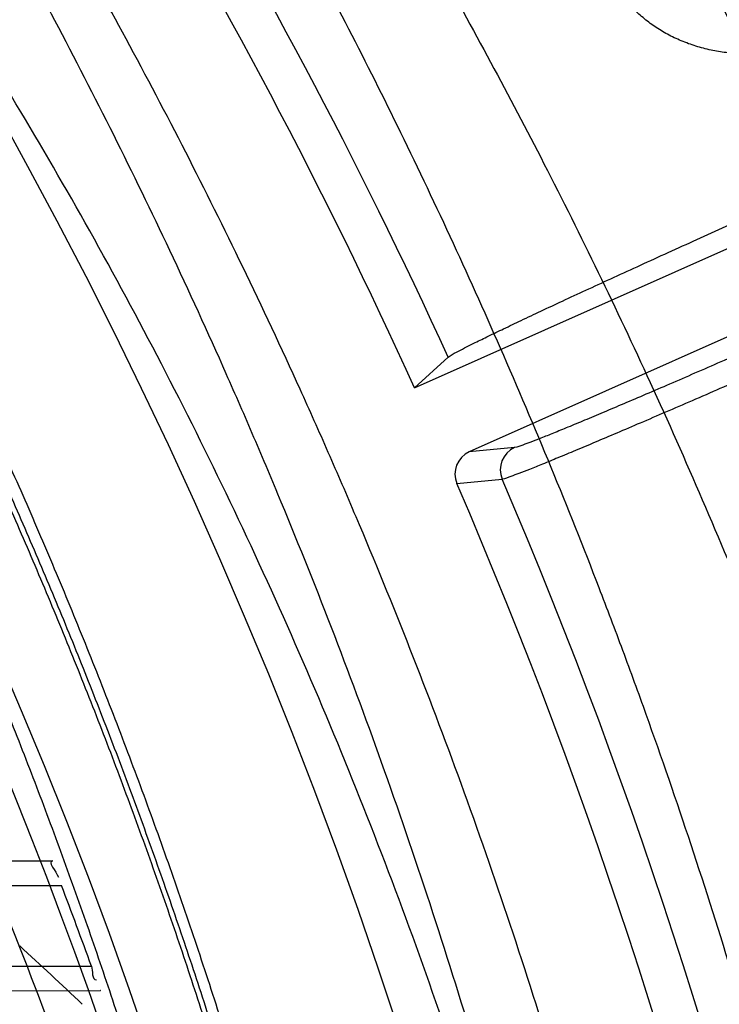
# Model space of a CAD drawing. Header units: millimetres. Extents: x 0 to 297, y 0 to 210.
# Tile 113 of 256: x 143.5247 to 143.5941, y 93.5696 to 93.6672. Entities that reach past the tile are written whole.
import ezdxf

# ---------------------------------------------------------------- set-up
doc = ezdxf.new("R2010")
doc.units = ezdxf.units.MM
doc.header["$LTSCALE"] = 16.335
doc.layers.get('0').update_dxf_attribs({"linetype": 'CONTINUOUS'})
for name, color, linetype in [('01_GLOBAL', 7, 'CONTINUOUS'), ('INTFCLR_1', 7, 'CONTINUOUS'), ('INTFCLR_144815', 7, 'CONTINUOUS')]:
    doc.layers.add(name, color=color, linetype=linetype)

msp = doc.modelspace()

# ---------------------------------------------------------------- linework, layer by layer
at = {"color": 7, "linetype": 'Continuous'}
msp.add_circle((144.2368034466, 92.193132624), 3.04, dxfattribs=at)
at = {"color": 9, "linetype": 'Continuous'}
msp.add_arc((144.2368034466, 92.193132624), 3.001038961, 92.9674534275, 177.0325465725, dxfattribs=at)
at = {"layer": '01_GLOBAL', "color": 7, "linetype": 'Continuous'}
msp.add_circle((144.2368034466, 92.193132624), 3.08, dxfattribs=at)
at = {"layer": 'INTFCLR_1', "color": 9, "linetype": 'Continuous'}
for p, q in [((143.4548423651, 93.5840358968), (143.5279265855, 93.5837807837)), ((143.4574268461, 93.5813562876), (143.5288213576, 93.5813562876)), ((143.460933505, 93.5733562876), (143.5317836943, 93.5733562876)), ((143.4607212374, 93.57069719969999), (143.5326782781, 93.5709483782))]:
    msp.add_line(p, q, dxfattribs=at)
at = {"layer": 'INTFCLR_1', "color": 6, "linetype": 'Continuous'}
for p, q in [((143.5279265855, 93.5837807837), (143.5279574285, 93.583780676)), ((143.532708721, 93.5709484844), (143.5326782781, 93.5709483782))]:
    msp.add_line(p, q, dxfattribs=at)
for centre, radius, start, end in [((143.076579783, 93.4093562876), 0.4827613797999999, 270, 90.00000002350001), ((143.076579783, 93.4093562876), 0.4587930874, 270, 90.00000002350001), ((143.0766152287, 93.409359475), 0.4838112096, 19.8140486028, 20.8243355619)]:
    msp.add_arc(centre, radius, start, end, dxfattribs=at)
at = {"layer": 'INTFCLR_1', "color": 9, "linetype": 'Continuous'}
for points, knots in [([(143.505791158, 93.2600745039), (143.5067409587, 93.2626590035), (143.5086022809, 93.26787776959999), (143.5121486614, 93.2784613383), (143.5179028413, 93.2974584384), (143.5232385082, 93.319755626), (143.5267617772, 93.3396835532), (143.5282429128, 93.3498591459), (143.5290073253, 93.35574456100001), (143.5307716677, 93.37052008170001), (143.5326049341, 93.3957667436), (143.5323109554, 93.4255533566), (143.5309256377, 93.444856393), (143.5300542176, 93.4537694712), (143.5294126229, 93.45969752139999), (143.5274302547, 93.4756973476), (143.5229291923, 93.50131752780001), (143.5164430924, 93.5263308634), (143.5118037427, 93.5411769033), (143.5100588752, 93.5464871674), (143.5074043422, 93.5543094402), (143.501415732, 93.57066310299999), (143.4910739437, 93.59466517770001), (143.4792964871, 93.6173411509), (143.4710860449, 93.6312983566), (143.4672487, 93.637511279), (143.4646994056, 93.64156113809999), (143.4578048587, 93.6522122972), (143.446251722, 93.6685591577), (143.4302039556, 93.688459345), (143.4166114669, 93.7033760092), (143.4071163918, 93.7129106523), (143.4018664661, 93.7179588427), (143.3945821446, 93.7247669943), (143.3843862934, 93.7336815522), (143.373349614, 93.7423309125), (143.3667450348, 93.7470278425), (143.3640805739, 93.74883137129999), (143.3625174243, 93.7498684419), (143.360134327, 93.7513983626), (143.3576340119, 93.7529030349), (143.3554317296, 93.7540584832), (143.3541938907, 93.75463331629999), (143.3532081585, 93.75498488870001), (143.3525262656, 93.7551440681), (143.3519536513, 93.75505755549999), (143.3518421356, 93.7545186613), (143.35211692, 93.75392300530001), (143.35259409, 93.7530975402), (143.3533650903, 93.7520584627), (143.354392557, 93.75079155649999), (143.3556852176, 93.7493056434), (143.3572290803, 93.7475999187), (143.358673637, 93.7460457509), (143.3599466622, 93.7446920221), (143.3621637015, 93.7423493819), (143.3658426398, 93.73850358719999), (143.3733257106, 93.73065133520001), (143.3814986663, 93.7218418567), (143.3889438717, 93.71342202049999), (143.3935459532, 93.708067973), (143.4009463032, 93.699278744), (143.4122758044, 93.6850353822), (143.4271285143, 93.6643128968), (143.4378788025, 93.6473958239), (143.4449171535, 93.6353542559), (143.4496927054, 93.62688497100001), (143.457931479, 93.6114260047), (143.4689344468, 93.588081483), (143.4765250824, 93.5686183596), (143.480055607, 93.5585271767)], [0, 0, 0, 0, 0.0103790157, 0.0208837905, 0.0420711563, 0.0851838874, 0.1071959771, 0.1183352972, 0.1239410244, 0.1295662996, 0.174425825, 0.2192336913, 0.2417180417, 0.247353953, 0.2529903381, 0.2641931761, 0.3081223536, 0.3509244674, 0.3614867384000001, 0.3667496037, 0.3719933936, 0.3926231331, 0.4323811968, 0.4704128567, 0.4888542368, 0.4934078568, 0.4979383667, 0.5068920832, 0.5412323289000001, 0.5733304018, 0.6031976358, 0.6172527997, 0.6240454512, 0.6306500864, 0.6548352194, 0.6750684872, 0.6834752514, 0.6853781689, 0.6871962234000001, 0.6905460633, 0.6960524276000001, 0.6981915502, 0.6999110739, 0.7012078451, 0.7020914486, 0.7026255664, 0.703100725, 0.7038824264, 0.7050749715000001, 0.7066970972, 0.7087489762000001, 0.7112252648, 0.7141188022, 0.7174211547, 0.7192230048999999, 0.7211233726, 0.7295789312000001, 0.7392839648, 0.7620096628, 0.7748693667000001, 0.7816473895, 0.7886214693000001, 0.8181786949, 0.8502212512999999, 0.8846823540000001, 0.8936821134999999, 0.9027944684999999, 0.9213301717, 0.9597016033, 1, 1, 1, 1]), ([(143.3574002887, 93.7533562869), (143.3579828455, 93.753356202), (143.360948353, 93.7521830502), (143.3643531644, 93.7501915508), (143.3676585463, 93.7481125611), (143.3692467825, 93.74707786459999), (143.3719545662, 93.74527944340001), (143.378664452, 93.7405994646), (143.3898825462, 93.7319854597), (143.4002548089, 93.7231045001), (143.4076654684, 93.7163228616), (143.4130031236, 93.71129788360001), (143.422653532, 93.7018115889), (143.4364709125, 93.68697153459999), (143.4527894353, 93.66717079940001), (143.4645442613, 93.65089855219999), (143.4715593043, 93.6402954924), (143.474151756, 93.63626614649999), (143.4780526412, 93.63008701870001), (143.4863962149, 93.616211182), (143.4983688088, 93.5936629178), (143.5088888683, 93.5697819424), (143.5149812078, 93.55350851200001), (143.5176807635, 93.5457272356), (143.5194547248, 93.5404463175), (143.524169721, 93.5256878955), (143.5307635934, 93.5008186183), (143.5353421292, 93.4753316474), (143.5373581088, 93.459416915), (143.5380104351, 93.45352171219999), (143.5388963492, 93.444658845), (143.5403047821, 93.42546452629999), (143.5406037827, 93.3958405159), (143.5387395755, 93.3707344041), (143.5369460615, 93.35604353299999), (143.5361688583, 93.3501906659), (143.5346627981, 93.3400704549), (143.5310794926, 93.320247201), (143.5256534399, 93.29807146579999), (143.5198047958, 93.2791850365), (143.5161994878, 93.2686605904), (143.5143072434, 93.26347094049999), (143.5133416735, 93.2609008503)], [0, 0, 0, 0, 0.0031306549, 0.0166311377, 0.0214593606, 0.0240790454, 0.0268205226, 0.0389267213, 0.0680356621, 0.1027866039, 0.1122691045, 0.1220183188, 0.1421809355, 0.1849822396, 0.2309158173, 0.2799873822, 0.2927706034, 0.2992370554, 0.3057353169, 0.3320403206, 0.3862319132, 0.4428084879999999, 0.4721383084, 0.4795908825, 0.487069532, 0.5020757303, 0.5628487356, 0.6251729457, 0.6410612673, 0.6490543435, 0.6570463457, 0.6889269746, 0.7524526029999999, 0.8160592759, 0.8240370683, 0.8319876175, 0.8477879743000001, 0.8790177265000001, 0.9402188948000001, 0.970317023, 0.9852457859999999, 1, 1, 1, 1])]:
    msp.add_open_spline(points, degree=3, knots=knots, dxfattribs=at)
at = {"layer": 'INTFCLR_1', "color": 6, "linetype": 'Continuous'}
for points, knots in [([(143.391388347, 93.7533562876), (143.3904120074, 93.7533562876), (143.3921762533, 93.7499955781), (143.3936912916, 93.7481416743), (143.3961672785, 93.74488846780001), (143.3992225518, 93.74120886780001), (143.403128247, 93.736512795), (143.4076936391, 93.73105931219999), (143.4125904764, 93.7251278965), (143.4174256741, 93.7191674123), (143.4219266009, 93.7134900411), (143.4260587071, 93.708161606), (143.4298162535, 93.70320548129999), (143.4332121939, 93.6986295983), (143.4362702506, 93.6944235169), (143.4390204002, 93.69056916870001), (143.4414908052, 93.687044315), (143.44370074, 93.6838395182), (143.4456749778, 93.6809337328), (143.4474377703, 93.67830292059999), (143.4490168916, 93.6759165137), (143.4504211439, 93.6737705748), (143.4516679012, 93.67184551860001), (143.4527743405, 93.67012138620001), (143.4537663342, 93.6685626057), (143.4546489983, 93.6671650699), (143.4556772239, 93.66552631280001), (143.456672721, 93.66392530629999), (143.4576979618, 93.66226084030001), (143.4585721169, 93.66083168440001), (143.4595323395, 93.65924962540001), (143.4605887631, 93.6574940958), (143.4617562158, 93.65553545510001), (143.4630444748, 93.65335047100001), (143.464465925, 93.65090949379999), (143.4660286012, 93.6481892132), (143.4677482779, 93.64514958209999), (143.4696392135, 93.6417492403), (143.4717186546, 93.63793570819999), (143.4740086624, 93.6336424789), (143.4765248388, 93.62880536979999), (143.4792812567, 93.62335013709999), (143.4822951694, 93.61718591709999), (143.4855914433, 93.610185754), (143.4891913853, 93.6021966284), (143.4931140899, 93.59302320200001), (143.4973740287, 93.58243061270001), (143.5019825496, 93.5700832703), (143.5068772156, 93.55569758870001), (143.5117345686, 93.53967004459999), (143.5162134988, 93.5226760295), (143.5200746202, 93.5054858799), (143.5232856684, 93.4882487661), (143.5258459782, 93.471032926), (143.5277689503, 93.4538356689), (143.5290609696, 93.4366975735), (143.529733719, 93.4196019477), (143.5297948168, 93.4025757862), (143.5292510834, 93.38560341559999), (143.5281065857, 93.3686870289), (143.5263644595, 93.3518401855), (143.5240214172, 93.3350289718), (143.5210770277, 93.31827583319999), (143.5175167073, 93.30154440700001), (143.5133376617, 93.28485591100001), (143.5085942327, 93.268441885), (143.5035656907, 93.2530998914), (143.4986112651, 93.23947982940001), (143.4940105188, 93.2278474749), (143.4897809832, 93.2178519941), (143.485903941, 93.2091976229), (143.4823616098, 93.2016588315), (143.4791285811, 93.19505078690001), (143.4761817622, 93.1892359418), (143.4734988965, 93.1841024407), (143.4710647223, 93.1795662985), (143.4688610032, 93.1755541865), (143.466865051, 93.1719939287), (143.4650570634, 93.1688259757), (143.4634184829, 93.16599997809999), (143.461937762, 93.1634824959), (143.4606041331, 93.16124327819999), (143.4594032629, 93.15924877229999), (143.4583170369, 93.15746207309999), (143.457331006, 93.1558543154), (143.4564183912, 93.15437798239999), (143.4555069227, 93.15291457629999), (143.4545265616, 93.151352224), (143.4534184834, 93.14960100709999), (143.4521719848, 93.1476496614), (143.4507682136, 93.14547482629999), (143.4491853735, 93.14305109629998), (143.4474055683, 93.1403597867), (143.4454085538, 93.13738261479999), (143.4431685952, 93.1340952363), (143.4406602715, 93.13047449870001), (143.4378551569, 93.12649963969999), (143.4347311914, 93.1221597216), (143.4312583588, 93.1174362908), (143.4274059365, 93.11231294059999), (143.4231637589, 93.1068033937), (143.4185304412, 93.1009244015), (143.4135422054, 93.0947465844), (143.408452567, 93.0885653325), (143.4036878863, 93.08286772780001), (143.3995946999, 93.07795220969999), (143.3963986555, 93.0741115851), (143.3938021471, 93.0707181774), (143.3922373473, 93.06880673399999), (143.3903920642, 93.0653562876), (143.391388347, 93.0653562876)], [0, 0, 0, 0, 0.0038604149, 0.007501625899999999, 0.0124785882, 0.0188917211, 0.0268498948, 0.0364677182, 0.0470694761, 0.05724446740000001, 0.066818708, 0.0757144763, 0.0839053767, 0.0914099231, 0.0982451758, 0.1044667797, 0.1101313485, 0.11526428, 0.1198589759, 0.1240215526, 0.1277856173, 0.1311734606, 0.1341617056, 0.1368541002, 0.1392736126, 0.1414672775, 0.143389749, 0.1469230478, 0.1489215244, 0.1511192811, 0.1535471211, 0.1562389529, 0.1592204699, 0.1625628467, 0.1662680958, 0.1703891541, 0.1749670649, 0.1800767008, 0.1857729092, 0.1921414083, 0.199315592, 0.2073311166, 0.2163077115, 0.2264451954, 0.2379233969, 0.2509534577, 0.2658909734, 0.2830621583, 0.3030578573, 0.3259639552, 0.3492662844, 0.3725305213, 0.3956109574, 0.4185782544, 0.4413347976, 0.4640172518, 0.4865192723, 0.5089682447, 0.5313242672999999, 0.5536477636, 0.5759939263, 0.5982772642, 0.6207472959, 0.6432362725, 0.6658996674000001, 0.6887559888, 0.7107777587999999, 0.7297237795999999, 0.7460531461, 0.7602331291, 0.7726347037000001, 0.7835467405, 0.7931663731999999, 0.8017211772, 0.8093215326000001, 0.8160683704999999, 0.8220757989, 0.8274205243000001, 0.8322066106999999, 0.8364980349, 0.8403367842, 0.8437547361, 0.8468031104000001, 0.8495420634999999, 0.8520223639, 0.8542604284, 0.8564046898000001, 0.8588391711, 0.861553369, 0.8645986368, 0.8679945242, 0.8717882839, 0.8760445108, 0.8807522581, 0.8859628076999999, 0.8917731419, 0.8981681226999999, 0.9051985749, 0.9129160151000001, 0.9213486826, 0.9305434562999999, 0.9404096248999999, 0.9509435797, 0.9619432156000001, 0.9720502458, 0.9803711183, 0.9870628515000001, 0.9922716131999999, 0.9960607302, 1, 1, 1, 1]), ([(143.3913883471, 93.0653562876), (143.3925009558, 93.0653562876), (143.3944304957, 93.0666565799), (143.3973970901, 93.0684425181), (143.4007982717, 93.07091395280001), (143.4050037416, 93.07413406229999), (143.4100111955, 93.07824530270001), (143.4155298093, 93.08303751), (143.4211292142, 93.0881607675), (143.4264144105, 93.0932249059), (143.43125736, 93.0980502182), (143.4356657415, 93.10260404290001), (143.4396603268, 93.1068634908), (143.4432708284, 93.1108234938), (143.4465216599, 93.11448276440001), (143.4494397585, 93.1178438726), (143.4520627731, 93.1209293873), (143.4544121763, 93.1237459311), (143.456513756, 93.1263080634), (143.4583900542, 93.12863120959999), (143.4600695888, 93.13073982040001), (143.4615949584, 93.1326788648), (143.4630975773, 93.13461062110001), (143.4646983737, 93.1366936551), (143.4663978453, 93.1389353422), (143.4680793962, 93.14118497), (143.4697311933, 93.1434241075), (143.4714499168, 93.1457859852), (143.4733525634, 93.1484399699), (143.4754791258, 93.1514562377), (143.477855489, 93.15489250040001), (143.4805066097, 93.1588113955), (143.4834545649, 93.163277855), (143.4867221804, 93.1683718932), (143.4903444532, 93.1742054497), (143.4943554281, 93.18090734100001), (143.4987865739, 93.1886348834), (143.5036710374, 93.1975962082), (143.5090369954, 93.2080352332), (143.5149200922, 93.22031723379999), (143.5212054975, 93.234617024), (143.5274896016, 93.2504853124), (143.5333654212, 93.2672157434), (143.5385840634, 93.28417448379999), (143.543100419, 93.30119588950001), (143.5469295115, 93.31826170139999), (143.5500694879, 93.3352816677), (143.5525457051, 93.3523020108), (143.5543635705, 93.36925021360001), (143.5555404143, 93.3861532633), (143.5560867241, 93.4029944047), (143.5560112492, 93.4197765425), (143.5553196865, 93.436509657), (143.5540157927, 93.4531831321), (143.5520992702, 93.46980412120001), (143.5495685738, 93.4863701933), (143.5464237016, 93.5028559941), (143.5426520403, 93.51929845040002), (143.5382472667, 93.5356769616), (143.5331875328, 93.5520104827), (143.527486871, 93.5682159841), (143.5213730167, 93.5836821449), (143.515238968, 93.5976906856), (143.5094946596, 93.6097472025), (143.5042564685, 93.6200023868), (143.4994933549, 93.6288052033), (143.4951738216, 93.63640014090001), (143.4912628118, 93.642992), (143.4877284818, 93.6487368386), (143.4845342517, 93.6537660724), (143.4816534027, 93.65817529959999), (143.4790579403, 93.662051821), (143.4767281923, 93.6654573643), (143.4746357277, 93.668457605), (143.472765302, 93.67109499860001), (143.4710870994, 93.67342680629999), (143.46957943, 93.6754943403), (143.4681380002, 93.6774474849), (143.4666395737, 93.67945477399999), (143.4649885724, 93.68163852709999), (143.463288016, 93.68385659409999), (143.4615819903, 93.6860513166), (143.4598543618, 93.68824549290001), (143.4579581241, 93.69062033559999), (143.4558400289, 93.69323162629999), (143.4534675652, 93.6961063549), (143.4508179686, 93.6992567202), (143.447859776, 93.7026992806), (143.4445666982, 93.7064428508), (143.4409044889, 93.71049854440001), (143.4368464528, 93.7148646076), (143.4323696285, 93.7195302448), (143.4274456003, 93.7244775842), (143.4220754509, 93.7296631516), (143.4163486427, 93.7349445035), (143.410661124, 93.73991840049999), (143.4054543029, 93.74422210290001), (143.4010724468, 93.7475953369), (143.3975442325, 93.7501732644), (143.3944939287, 93.7520163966), (143.3925216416, 93.7533562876), (143.3913883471, 93.7533562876)], [0, 0, 0, 0, 0.0042187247, 0.0081401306, 0.0133978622, 0.0200459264, 0.0282638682, 0.0379443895, 0.0477615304, 0.05703690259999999, 0.0656973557, 0.0736821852, 0.0810680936, 0.0878383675, 0.0940009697, 0.0996271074, 0.1047154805, 0.1093563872, 0.1135342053, 0.1172803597, 0.1206792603, 0.1237557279, 0.1266349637, 0.1299589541, 0.1337168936, 0.1373013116, 0.1406085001, 0.1442672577, 0.148377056, 0.1529904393, 0.1582606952, 0.164218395, 0.1709303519, 0.1785521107, 0.1871652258, 0.1969659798, 0.2081658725, 0.2209392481, 0.2356613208, 0.2526660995, 0.2725685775, 0.2948769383, 0.3173640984, 0.3397873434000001, 0.3621386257, 0.3841211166, 0.4060891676, 0.4277469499, 0.4493218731, 0.470705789, 0.4919793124, 0.5131981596, 0.5343255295, 0.5554668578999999, 0.5765984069, 0.5977513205, 0.6189954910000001, 0.6402209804, 0.6617015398, 0.6832900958, 0.7050415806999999, 0.7268239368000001, 0.7463339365, 0.7630160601, 0.7774553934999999, 0.7899931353, 0.8009638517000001, 0.8105830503, 0.8190545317, 0.8265380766, 0.8331730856, 0.8390248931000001, 0.8442268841, 0.8488182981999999, 0.8528943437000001, 0.8564866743, 0.8597116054, 0.8625968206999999, 0.8656908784, 0.8692094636, 0.8729771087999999, 0.8762884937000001, 0.879749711, 0.8835661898, 0.8878115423, 0.8924986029, 0.8976989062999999, 0.9034198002, 0.9097088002, 0.9166034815, 0.9241390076, 0.9323094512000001, 0.9411199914, 0.9506041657, 0.9606137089, 0.9706541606, 0.9792553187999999, 0.9862062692, 0.9916647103, 0.9957028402, 1, 1, 1, 1])]:
    msp.add_open_spline(points, degree=3, knots=knots, dxfattribs=at)
for points in [[(143.5279265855, 93.5837807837), (143.5273594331, 93.5837827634), (143.5283072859, 93.58271217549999), (143.528508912, 93.5821820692)], [(143.5317836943, 93.5733562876), (143.5319481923, 93.5728997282), (143.5317959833, 93.57198639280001), (143.53228127, 93.5719880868)]]:
    msp.add_open_spline(points, degree=3, dxfattribs=at)
at = {"layer": 'INTFCLR_144815', "color": 6, "linetype": 'Continuous'}
for p, q in [((143.5638472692, 93.6306802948), (143.6468619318, 93.6676408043)), ((143.647903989, 93.659347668), (143.5692735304, 93.62433913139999)), ((143.5671834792, 93.6337342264), (143.5638472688, 93.6306802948))]:
    msp.add_line(p, q, dxfattribs=at)
at = {"layer": 'INTFCLR_144815', "color": 9, "linetype": 'Continuous'}
for p, q in [((143.5737652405, 93.6247720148), (143.5692735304, 93.6243391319)), ((143.5680440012, 93.6211978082), (143.572537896, 93.6216367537))]:
    msp.add_line(p, q, dxfattribs=at)
at = {"layer": 'INTFCLR_144815', "color": 6, "linetype": 'Continuous'}
for radius in [0.5104906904, 0.4864760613]:
    msp.add_circle((143.076579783, 93.4093562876), radius, dxfattribs=at)
for centre, radius, start, end in [((143.076579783, 93.4093562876), 0.7037433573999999, 313.9937911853, 154.5150993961), ((143.076579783, 93.4093562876), 0.6797433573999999, 312.9543589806, 154.5144414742), ((143.076579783, 93.4093562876), 0.6572577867, 282.2440355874, 71.2863570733), ((143.076579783, 93.4093562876), 0.5351765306, 24.4282423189, 38.31805207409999), ((143.5747454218, 93.6225805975), 0.0024007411, 114.0981032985, 203.1494840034), ((143.5702483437, 93.6221461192), 0.0023998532, 113.965568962, 203.2774524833), ((143.076579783, 93.4093562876), 0.5351765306, 339.6819480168, 23.3180519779)]:
    msp.add_arc(centre, radius, start, end, dxfattribs=at)
at = {"layer": 'INTFCLR_144815', "color": 9, "linetype": 'Continuous'}
for centre, radius, start, end in [((143.076579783, 93.4093562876), 0.6528896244, 292.4997540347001, 54.0964566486), ((143.0765826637, 93.40935763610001), 0.5889741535, 292.4997540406, 54.09645665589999), ((143.0765797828, 93.4093562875), 0.5817977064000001, 24.6002115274, 38.16750630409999), ((143.0765797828, 93.4093562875), 0.579424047, 24.6026704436, 38.1640956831), ((143.076585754, 93.40935899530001), 0.5790307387, 14.1723947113, 37.0138797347), ((143.0765797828, 93.4093562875), 0.5394788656, 24.5770200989, 38.17193960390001), ((143.076579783, 93.4093562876), 0.5394788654, 339.8280604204, 23.1719395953)]:
    msp.add_arc(centre, radius, start, end, dxfattribs=at)
at = {"layer": 'INTFCLR_144815', "color": 6, "linetype": 'Continuous'}
msp.add_ellipse((143.076579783, 92.7041142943), major_axis=(0, 1.0584006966), ratio=0.7456587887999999, start_param=-0.6133947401, end_param=-0.6038052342, dxfattribs=at)
for points, knots in [([(143.559959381, 93.4093562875), (143.559959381, 93.4118703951), (143.5599220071, 93.41689924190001), (143.5597537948, 93.4244421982), (143.5594733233, 93.4319851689), (143.5590804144, 93.4395281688), (143.5585748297, 93.44707105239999), (143.5579562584, 93.45461378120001), (143.5572243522, 93.4621559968), (143.5563786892, 93.4696975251), (143.5554188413, 93.4772377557), (143.5543443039, 93.4847763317), (143.5531546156, 93.4923122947), (143.5518492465, 93.4998449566), (143.5504277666, 93.50737293), (143.5488896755, 93.51489518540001), (143.5472346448, 93.52240985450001), (143.5454623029, 93.5299153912), (143.5435725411, 93.5374092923), (143.5415652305, 93.54488940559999), (143.5394406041, 93.55235253), (143.5371989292, 93.5597957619), (143.5348409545, 93.56721505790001), (143.5323675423, 93.57460659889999), (143.529780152, 93.58196541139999), (143.5270804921, 93.58928656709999), (143.5242709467, 93.5965641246), (143.5213543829, 93.6037918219), (143.5183344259, 93.61096254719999), (143.5152154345, 93.61806858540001), (143.5120026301, 93.62510149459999), (143.5087022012, 93.6320520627), (143.505321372, 93.6389103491), (143.5018684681, 93.6456657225), (143.4983529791, 93.6523068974), (143.4947855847, 93.65882202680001), (143.4911781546, 93.66519881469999), (143.4875436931, 93.6714246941), (143.4838962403, 93.67748703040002), (143.4802507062, 93.68337338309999), (143.4766226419, 93.68907180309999), (143.473027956, 93.6945711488), (143.4694825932, 93.6998613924), (143.4660021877, 93.7049339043), (143.4626017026, 93.7097817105), (143.459295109, 93.71439965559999), (143.4560950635, 93.7187845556), (143.4530128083, 93.7229350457), (143.4500581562, 93.7268513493), (143.4472396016, 93.7305349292), (143.4445638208, 93.7339889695), (143.4420354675, 93.7372184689), (143.4396569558, 93.7402303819), (143.4374291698, 93.7430326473), (143.4353519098, 93.7456336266), (143.4334244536, 93.7480414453), (143.4316455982, 93.7502639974), (143.4300138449, 93.7523087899), (143.4285275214, 93.75418281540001), (143.4271849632, 93.7558925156), (143.4259844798, 93.7574434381), (143.4249241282, 93.7588419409), (143.4240021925, 93.7600902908), (143.4232155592, 93.7612022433), (143.422565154, 93.7621551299), (143.4220400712, 93.7630318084), (143.4215107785, 93.7638474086), (143.4211293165, 93.7653465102), (143.4216624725, 93.7653561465)], [0, 0, 0, 0, 0.0193232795, 0.0386507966, 0.0579870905, 0.0773359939, 0.09670230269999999, 0.1160891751, 0.1355014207, 0.154941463, 0.1744140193, 0.1939206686, 0.213465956, 0.2330500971, 0.2526769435, 0.2723457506, 0.2920596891, 0.3118161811, 0.3316171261, 0.3514582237, 0.3713396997, 0.3912550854, 0.4112023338, 0.4311723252, 0.4511600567, 0.471153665, 0.4911437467, 0.5111161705, 0.5310553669, 0.5509435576, 0.5707599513, 0.5904809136, 0.6100798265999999, 0.6295269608, 0.6487896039, 0.6678319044, 0.6866152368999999, 0.7050985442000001, 0.7232388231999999, 0.7409918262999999, 0.758313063, 0.7751587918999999, 0.7914870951, 0.8072590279, 0.8224396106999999, 0.8369988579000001, 0.8509122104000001, 0.8641615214, 0.8767332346, 0.8886179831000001, 0.8998102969, 0.9103147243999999, 0.9201416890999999, 0.9293075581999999, 0.9378296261, 0.9457257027, 0.9530130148, 0.9597096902, 0.9658325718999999, 0.9713969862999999, 0.9764171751, 0.9809076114, 0.9848822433, 0.9883555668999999, 0.9913411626, 0.9938520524, 0.9959015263, 1, 1, 1, 1]), ([(143.433067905, 93.05335642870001), (143.4328265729, 93.0533608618), (143.4324756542, 93.05418000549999), (143.4330197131, 93.0549083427), (143.4334366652, 93.0557926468), (143.4339703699, 93.0566454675), (143.4346161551, 93.0576462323), (143.4354019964, 93.05878669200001), (143.4363208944, 93.0600751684), (143.4373778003, 93.0615151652), (143.4385738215, 93.0631125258), (143.4399109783, 93.0648725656), (143.441391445, 93.0668020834), (143.4430186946, 93.0689099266), (143.4447956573, 93.07120496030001), (143.4467226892, 93.0736934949), (143.4487964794, 93.0763779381), (143.4510117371, 93.0792588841), (143.4533657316, 93.0823409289), (143.4558612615, 93.0856367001), (143.4585019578, 93.0891610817), (143.461284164, 93.0929204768), (143.4641988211, 93.0969147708), (143.4672349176, 93.10114163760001), (143.4703835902, 93.1056021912), (143.473633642, 93.1102946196), (143.4769725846, 93.1152153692), (143.4803867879, 93.12035908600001), (143.4838617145, 93.12571866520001), (143.4873822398, 93.131285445), (143.4909329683, 93.1370494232), (143.4944985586, 93.1429995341), (143.4980640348, 93.1491239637), (143.5016150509, 93.155410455), (143.5051380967, 93.1618465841), (143.508620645, 93.1684199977), (143.5120512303, 93.1751185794), (143.5154195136, 93.18193063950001), (143.5187162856, 93.18884502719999), (143.5219334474, 93.1958512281), (143.5250639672, 93.2029394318), (143.5281017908, 93.21010051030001), (143.5310417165, 93.21732590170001), (143.5338798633, 93.22460897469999), (143.5366072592, 93.2319283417), (143.5392210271, 93.2392754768), (143.5417223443, 93.24665218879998), (143.5441140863, 93.2540675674), (143.5463966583, 93.26152417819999), (143.5485670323, 93.2690127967), (143.5506238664, 93.27652910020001), (143.5525648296, 93.2840635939), (143.5543887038, 93.29160910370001), (143.5560958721, 93.29916427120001), (143.5576869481, 93.306728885), (143.5591625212, 93.3143029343), (143.5605229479, 93.32188557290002), (143.5617683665, 93.3294747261), (143.5628989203, 93.3370678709), (143.5639149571, 93.34466347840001), (143.5648169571, 93.352261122), (143.5656053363, 93.35986024), (143.5662804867, 93.3674604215), (143.5668427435, 93.3750611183), (143.5672924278, 93.38266226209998), (143.5676297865, 93.39026356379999), (143.5678550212, 93.3978650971), (143.5679682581, 93.4054666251), (143.5679695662, 93.4130682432), (143.567858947, 93.4206697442), (143.5676363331, 93.4282712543), (143.5673015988, 93.4358725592), (143.5668545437, 93.44347370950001), (143.5662949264, 93.4510743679), (143.5656224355, 93.45867440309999), (143.5648367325, 93.466273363), (143.5639374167, 93.4738709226), (143.5629240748, 93.4814664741), (143.5617962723, 93.4890592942), (143.5605535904, 93.4966483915), (143.5591956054, 93.50423272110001), (143.5577218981, 93.5118111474), (143.5561322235, 93.5193816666), (143.5544265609, 93.52694151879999), (143.5526049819, 93.5344880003), (143.5506674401, 93.5420191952), (143.5486137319, 93.5495338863), (143.5464439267, 93.5570299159), (143.5441586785, 93.56450343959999), (143.5417591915, 93.57194952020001), (143.5392470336, 93.579362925), (143.5366239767, 93.5867386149), (143.5338923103, 93.5940709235), (143.5310549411, 93.6013534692), (143.5281154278, 93.6085792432), (143.525078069, 93.6157405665), (143.5219479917, 93.6228290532), (143.5187312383, 93.6298355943), (143.5154348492, 93.6367503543), (143.512066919, 93.6435628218), (143.5086366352, 93.65026188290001), (143.5051543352, 93.6568358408), (143.5016314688, 93.6632725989), (143.4980805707, 93.66955978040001), (143.4945151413, 93.67568497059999), (143.4909495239, 93.6816359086), (143.4873986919, 93.6874007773), (143.4838779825, 93.6929685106), (143.480402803, 93.6983290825), (143.4769882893, 93.7034738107), (143.4736489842, 93.7083955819), (143.4703985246, 93.71308903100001), (143.4672493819, 93.7175506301), (143.464212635, 93.721778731), (143.4612978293, 93.72577350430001), (143.4585129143, 93.72953680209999), (143.4558642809, 93.73307192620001), (143.4533568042, 93.73638343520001), (143.450993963, 93.73947689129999), (143.4487779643, 93.74235864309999), (143.4467099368, 93.7450355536), (143.444790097, 93.7475147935), (143.4430178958, 93.7498036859), (143.4413922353, 93.7519094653), (143.4399116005, 93.7538391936), (143.4385741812, 93.7555995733), (143.4373781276, 93.7571969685), (143.4363211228, 93.75863709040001), (143.4354021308, 93.7599256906), (143.4346162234, 93.76106624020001), (143.4339704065, 93.7620670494), (143.4334366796, 93.7629199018), (143.4330197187, 93.7638042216), (143.4324756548, 93.76453256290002), (143.4328265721, 93.76535171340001), (143.433067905, 93.7653561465)], [0, 0, 0, 0, 0.0009310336, 0.002365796, 0.0034193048, 0.0047077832, 0.006237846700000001, 0.0080159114, 0.0100484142, 0.0123424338, 0.0149055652, 0.0177455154, 0.0208683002, 0.0242865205, 0.0280168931, 0.0320641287, 0.03642688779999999, 0.0411013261, 0.0460820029, 0.0513859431, 0.0570470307, 0.0630689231, 0.0694259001, 0.0761196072, 0.0831428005, 0.0904858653, 0.0981365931, 0.1060799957, 0.1142989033, 0.1227742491, 0.1314855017, 0.1404113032, 0.1495299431, 0.1588198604, 0.1682601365, 0.1778307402, 0.1875127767, 0.1972886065, 0.2071421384, 0.2170587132, 0.2270251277, 0.2370298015, 0.2470622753, 0.2571128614, 0.2671789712, 0.2771901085, 0.2871913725, 0.2972229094, 0.3072428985, 0.3172696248, 0.3272959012, 0.3372999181, 0.3472797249, 0.3572378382, 0.3671756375, 0.3770956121, 0.3870009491, 0.3968896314, 0.4067592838, 0.416611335, 0.4264476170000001, 0.4362699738, 0.4460792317, 0.4558777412, 0.465666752, 0.475448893, 0.4852256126, 0.4949995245, 0.5047720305, 0.5145458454, 0.5243224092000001, 0.5341044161, 0.5438932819, 0.5536914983, 0.5635002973, 0.5733219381, 0.5831577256, 0.5930094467, 0.6028783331, 0.6127653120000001, 0.6226711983, 0.6325970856, 0.6425436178, 0.6525082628, 0.6624891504, 0.6724871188, 0.6825027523, 0.6925369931, 0.7025869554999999, 0.7126463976, 0.7227116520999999, 0.7327783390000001, 0.742840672, 0.7528920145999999, 0.7629245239, 0.772929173, 0.7828957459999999, 0.7928124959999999, 0.8026662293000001, 0.8124423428, 0.8221246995, 0.8316958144, 0.8411366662, 0.8504272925, 0.8595467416, 0.8684734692, 0.8771857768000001, 0.8856622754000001, 0.8938824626, 0.9018271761, 0.9094792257, 0.9168237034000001, 0.923848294, 0.9305435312, 0.93690291, 0.9429227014, 0.9486018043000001, 0.9539413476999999, 0.9589446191, 0.9636165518, 0.9679634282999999, 0.9719924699, 0.9757115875, 0.9791292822, 0.9822538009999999, 0.9850935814, 0.9876568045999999, 0.9899510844, 0.9919838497, 0.9937619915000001, 0.9952921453, 0.9965806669, 0.997634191, 0.9990689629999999, 1, 1, 1, 1]), ([(143.3994670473, 93.7533562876), (143.399146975, 93.7533562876), (143.3990453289, 93.7521473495), (143.3998732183, 93.75119655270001), (143.4008762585, 93.749481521), (143.4024694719, 93.74744226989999), (143.4045267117, 93.7448049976), (143.4070952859, 93.7416644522), (143.4101750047, 93.73793095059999), (143.4137722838, 93.7335868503), (143.4179272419, 93.72853263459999), (143.4226335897, 93.7227254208), (143.4278792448, 93.7161112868), (143.4336355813, 93.70864659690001), (143.4398265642, 93.7003379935), (143.4463921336, 93.6911644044), (143.4532128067, 93.6811870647), (143.4601957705, 93.67043454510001), (143.4672140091, 93.65900154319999), (143.4741696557, 93.6469550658), (143.4809580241, 93.6343972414), (143.4875044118, 93.6214014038), (143.4937367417, 93.60806038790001), (143.4996120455, 93.59443039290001), (143.5050872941, 93.5805881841), (143.5101428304, 93.5665721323), (143.5147593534, 93.55243473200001), (143.5189273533, 93.5382124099), (143.5226468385, 93.523921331), (143.525909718, 93.5096138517), (143.5287290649, 93.495262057), (143.5310996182, 93.4809222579), (143.53303206, 93.4665632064), (143.5345263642, 93.45223022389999), (143.5355886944, 93.4379127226), (143.5362231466, 93.4236237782), (143.5363638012, 93.41410874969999), (143.5363638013, 93.40935628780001)], [0, 0, 0, 0, 0.0025344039, 0.005901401, 0.0109295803, 0.0177704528, 0.0265540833, 0.0373505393, 0.04991676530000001, 0.0648695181, 0.0820131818, 0.1017234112, 0.1240566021, 0.1488553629, 0.1763609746, 0.2060970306, 0.2381748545, 0.2720515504, 0.3076064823, 0.3443876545, 0.3821831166, 0.4206251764, 0.4595934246, 0.4987613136, 0.5381325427, 0.5774437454, 0.6167240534, 0.6558745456, 0.6947773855, 0.7336358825, 0.7720551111, 0.8105726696, 0.8487051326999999, 0.8867612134, 0.9246626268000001, 0.9623689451, 1, 1, 1, 1]), ([(143.4446760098, 93.7533562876), (143.4444338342, 93.7533562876), (143.4440805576, 93.75253066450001), (143.4445966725, 93.7517896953), (143.4449904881, 93.75088623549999), (143.4454977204, 93.7500149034), (143.4461122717, 93.74899220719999), (143.4468609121, 93.74782675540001), (143.4477365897, 93.7465104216), (143.4487436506, 93.7450401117), (143.4498827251, 93.7434103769), (143.4511555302, 93.7416160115), (143.4525633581, 93.7396511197), (143.4541073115, 93.73750968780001), (143.455788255, 93.73518529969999), (143.4576064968, 93.7326716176), (143.4595619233, 93.72996211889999), (143.4616535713, 93.7270506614), (143.4638797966, 93.723931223), (143.4662378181, 93.72059853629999), (143.4687238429, 93.7170479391), (143.4713327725, 93.713275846), (143.4740582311, 93.7092797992), (143.4768924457, 93.70505877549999), (143.4798262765, 93.700613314), (143.4828493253, 93.695945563), (143.4859500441, 93.6910593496), (143.4891159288, 93.6859601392), (143.492333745, 93.6806549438), (143.4955897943, 93.67515215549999), (143.4988701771, 93.6694613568), (143.5021610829, 93.6635930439), (143.5054490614, 93.6575583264), (143.5087212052, 93.6513687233), (143.5119653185, 93.64503593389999), (143.5151700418, 93.6385716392), (143.5183249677, 93.631987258), (143.5214206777, 93.6252938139), (143.5244487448, 93.61850183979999), (143.5274017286, 93.6116212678), (143.5302731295, 93.6046613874), (143.5330572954, 93.59763091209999), (143.5357494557, 93.59053772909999), (143.5383454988, 93.5833892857), (143.5408421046, 93.5761920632), (143.5432363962, 93.56895237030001), (143.5455261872, 93.5616754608), (143.547709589, 93.55436655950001), (143.5497852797, 93.5470298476), (143.551752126, 93.53966957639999), (143.5536094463, 93.5322889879), (143.5553566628, 93.5248914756), (143.5569935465, 93.5174794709), (143.5585198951, 93.51005568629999), (143.559935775, 93.50262189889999), (143.5612412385, 93.4951802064), (143.562436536, 93.48773178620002), (143.5635218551, 93.4802782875), (143.5644975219, 93.4728204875), (143.5653637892, 93.46535964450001), (143.5661210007, 93.4578961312), (143.5667694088, 93.45043090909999), (143.5673093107, 93.4429641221), (143.5677409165, 93.4354965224), (143.5680644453, 93.4280280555), (143.5682800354, 93.4205593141), (143.5683878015, 93.4130901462), (143.5683877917, 93.4056210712), (143.5682800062, 93.3981519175), (143.5680643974, 93.3906831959), (143.5677408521, 93.38321478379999), (143.5673092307, 93.3757472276), (143.5667693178, 93.3682805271), (143.5661208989, 93.3608153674), (143.5653636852, 93.3533519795), (143.5644974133, 93.34589121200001), (143.5635217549, 93.33843356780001), (143.5624364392, 93.3309801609), (143.5612411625, 93.32353192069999), (143.5599357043, 93.31609029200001), (143.5585198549, 93.30865668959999), (143.5569935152, 93.30123296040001), (143.555356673, 93.2938211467), (143.5536094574, 93.2864236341), (143.551752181, 93.2790432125), (143.5497853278, 93.2716829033), (143.5477096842, 93.26434634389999), (143.545526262, 93.2570373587), (143.5432365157, 93.2497605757), (143.540842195, 93.2425207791), (143.5383456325, 93.235323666), (143.5357495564, 93.2281751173), (143.5330574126, 93.22108196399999), (143.5302732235, 93.21405142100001), (143.5274018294, 93.20709154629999), (143.5244488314, 93.2002109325), (143.5214207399, 93.1934188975), (143.5183250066, 93.1867253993), (143.5151700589, 93.1801409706), (143.5119653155, 93.173676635), (143.5087211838, 93.16734381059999), (143.5054490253, 93.1611541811), (143.5021610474, 93.1551194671), (143.4988701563, 93.14925118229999), (143.4955897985, 93.14356042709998), (143.4923337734, 93.1380576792), (143.4891159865, 93.1327525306), (143.4859501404, 93.1276533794), (143.4828494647, 93.1227672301), (143.4798264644, 93.118099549), (143.4768926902, 93.1136541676), (143.4740585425, 93.1094332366), (143.4713331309, 93.1054372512), (143.4687242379, 93.1016652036), (143.4662382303, 93.09811462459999), (143.463880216, 93.09478194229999), (143.4616539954, 93.091662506), (143.4595623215, 93.08875100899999), (143.4576068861, 93.0860414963), (143.4557885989, 93.0835277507), (143.454107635, 93.0812033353), (143.4525636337, 93.07906183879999), (143.4511557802, 93.0770969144), (143.449882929, 93.0753024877), (143.4487438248, 93.0736727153), (143.4477367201, 93.0722023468), (143.4468610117, 93.0708859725), (143.4461123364, 93.06972047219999), (143.4454977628, 93.0686977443), (143.4449905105, 93.0678263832), (143.4445966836, 93.0669229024), (143.4440805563, 93.06618192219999), (143.4444338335, 93.0653562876), (143.4446760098, 93.0653562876)], [0, 0, 0, 0, 0.0009746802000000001, 0.0024840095, 0.0035885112, 0.0049370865, 0.0065361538, 0.0083919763, 0.0105107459, 0.0128992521, 0.015564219, 0.0185131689, 0.0217532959, 0.0252926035, 0.0291382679, 0.0332981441, 0.0377785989, 0.04258641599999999, 0.0477262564, 0.0532026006, 0.0590172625, 0.0651707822, 0.071661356, 0.0784844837, 0.0856331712, 0.0930977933, 0.1008661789, 0.1089237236, 0.1172537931, 0.1258380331, 0.1346568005, 0.1436896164, 0.1529158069, 0.1623149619, 0.1718668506, 0.1815521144, 0.1913525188, 0.2012510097, 0.2112318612, 0.2212807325, 0.231384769, 0.2415324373, 0.2517131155, 0.2619185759, 0.2721400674, 0.2823718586, 0.2926070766, 0.3028419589, 0.3130713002, 0.3232929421, 0.3335030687, 0.3437008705, 0.3538836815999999, 0.3640517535, 0.374203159, 0.3843390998, 0.3944585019, 0.404563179, 0.4146523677, 0.4247285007, 0.4347913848, 0.4448437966, 0.4548857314, 0.4649202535, 0.4749476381, 0.4849710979, 0.4949910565, 0.5050107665, 0.5150307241, 0.5250541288, 0.5350814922, 0.5451158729, 0.5551577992, 0.5652100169, 0.5752728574, 0.5853487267, 0.5954379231, 0.6055422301, 0.6156616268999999, 0.6257972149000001, 0.6359487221, 0.6461162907, 0.656299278, 0.6664966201, 0.6767070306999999, 0.6869281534, 0.6971578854, 0.7073922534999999, 0.7176279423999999, 0.7278592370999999, 0.7380811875, 0.7482862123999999, 0.758467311, 0.768614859, 0.7787188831, 0.7887678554, 0.7987487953, 0.8086473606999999, 0.8184478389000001, 0.8281331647, 0.8376851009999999, 0.8470843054, 0.8563105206, 0.8653432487, 0.874161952, 0.8827461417, 0.8910761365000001, 0.8991335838, 0.9069018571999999, 0.914366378, 0.9215149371, 0.9283378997, 0.9348283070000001, 0.9409818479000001, 0.9467964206, 0.9522727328, 0.9574126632, 0.9622204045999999, 0.9667010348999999, 0.970860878, 0.9747067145, 0.97824602, 0.9814863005, 0.9844352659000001, 0.9871003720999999, 0.9894889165, 0.9916078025, 0.9934636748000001, 0.9950628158, 0.9964114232, 0.9975159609, 0.9990253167, 1, 1, 1, 1]), ([(143.5694155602, 93.4093562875), (143.5694155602, 93.4120391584), (143.5693739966, 93.41740552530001), (143.5691869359, 93.4254544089), (143.5688750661, 93.4335026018), (143.5684382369, 93.4415496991), (143.5678762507, 93.44959515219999), (143.5671888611, 93.4576384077), (143.5663758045, 93.4656786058), (143.5654367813, 93.4737149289), (143.5643715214, 93.48174609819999), (143.5631797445, 93.4897708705), (143.5618612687, 93.49778737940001), (143.5604159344, 93.5057938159), (143.5588437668, 93.51378760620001), (143.5571448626, 93.5217662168), (143.5553196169, 93.52972619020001), (143.5533685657, 93.5376640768), (143.5512926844, 93.5455753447), (143.5490931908, 93.5534553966), (143.5467718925, 93.5612984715), (143.5443309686, 93.5690986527), (143.5417733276, 93.5768488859), (143.5391024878, 93.5845416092), (143.5363228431, 93.5921682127), (143.5334396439, 93.59971934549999), (143.5304591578, 93.6071847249), (143.5273887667, 93.6145531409), (143.5242370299, 93.62181253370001), (143.5210137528, 93.6289500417), (143.5177300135, 93.6359521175), (143.5143981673, 93.6428046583), (143.5110317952, 93.6494932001), (143.5076455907, 93.6560031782), (143.5042551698, 93.6623202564), (143.5008768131, 93.668430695), (143.4975271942, 93.6743216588), (143.4942230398, 93.6799815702), (143.4909807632, 93.68540043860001), (143.4878160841, 93.6905701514), (143.4847436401, 93.6954847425), (143.4817769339, 93.70014011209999), (143.4789282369, 93.704533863), (143.4762085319, 93.7086651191), (143.4736266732, 93.7125355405), (143.4711891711, 93.71614937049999), (143.4689002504, 93.7195131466), (143.4667626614, 93.7226344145), (143.4647780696, 93.72552114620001), (143.4629473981, 93.7281813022), (143.4612709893, 93.73062258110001), (143.4597487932, 93.73285245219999), (143.4583804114, 93.73487737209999), (143.4571653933, 93.7367049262), (143.4561024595, 93.7383370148), (143.455191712, 93.73979162), (143.4544278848, 93.74103628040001), (143.4536895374, 93.7424353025), (143.4530002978, 93.74340209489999), (143.4527707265, 93.7452018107), (143.4532213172, 93.7452096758)], [0, 0, 0, 0, 0.02225245, 0.0445093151, 0.0667750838, 0.0890537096, 0.1113496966, 0.1336661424, 0.1560071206, 0.1783746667, 0.2007723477, 0.2232005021, 0.2456615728, 0.2681539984, 0.2906786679, 0.3132316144, 0.3358115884, 0.3584115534, 0.3810274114, 0.4036483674, 0.4262663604, 0.4488666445, 0.4714362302, 0.493956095, 0.516405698, 0.5387611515, 0.5609948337, 0.5830754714, 0.6049679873, 0.6266337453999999, 0.648030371, 0.6691122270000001, 0.6898308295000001, 0.7101353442, 0.7299737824, 0.7492942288, 0.7680459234, 0.7861801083, 0.8036519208, 0.8204214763, 0.8364545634, 0.8517244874, 0.8662078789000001, 0.8798864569, 0.8927486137, 0.9047971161, 0.9160413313, 0.9264952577, 0.9361748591, 0.945097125, 0.9532791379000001, 0.9607380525, 0.9674902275, 0.9735510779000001, 0.9789355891, 0.9836595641, 0.9877384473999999, 0.9911880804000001, 0.9962621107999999, 1, 1, 1, 1]), ([(143.5930281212, 93.4093562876), (143.5930281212, 93.41445585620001), (143.5928685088, 93.4246604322), (143.5921514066, 93.4399623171), (143.5909537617, 93.45525945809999), (143.5892730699, 93.4705477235), (143.587105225, 93.48582139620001), (143.5844474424, 93.5010714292), (143.5812950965, 93.516284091), (143.5776467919, 93.5314417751), (143.5735011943, 93.5465205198), (143.568862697, 93.56149039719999), (143.5637381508, 93.57631228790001), (143.5581444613, 93.5909392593), (143.5521047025, 93.605312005), (143.5456576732, 93.6193635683), (143.5388523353, 93.63301231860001), (143.5317590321, 93.64616874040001), (143.5244638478, 93.6587348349), (143.5170689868, 93.67061022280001), (143.5096913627, 93.6817006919), (143.5024534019, 93.6919220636), (143.4954774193, 93.70121224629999), (143.4888706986, 93.709531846), (143.4827284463, 93.716874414), (143.4771157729, 93.7232530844), (143.4720785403, 93.7287062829), (143.4676404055, 93.7332778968), (143.463808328, 93.73703469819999), (143.4605811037, 93.7399962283), (143.4579441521, 93.7423083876), (143.4556445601, 93.7439609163), (143.4541253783, 93.7452254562), (143.4532213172, 93.7452096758)], [0, 0, 0, 0, 0.0408499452, 0.0817377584, 0.1226908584, 0.1637418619, 0.2049215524, 0.2462459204, 0.2877224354, 0.329349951, 0.3711123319, 0.4129705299, 0.4548685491, 0.4967167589, 0.5383929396, 0.579731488, 0.6205367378, 0.6605415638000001, 0.6994421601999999, 0.7369113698, 0.7725873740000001, 0.8061275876, 0.8372253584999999, 0.8656390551, 0.8912193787, 0.9139002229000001, 0.9336943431, 0.9506758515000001, 0.9649483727, 0.9766362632, 0.9858655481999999, 0.9927569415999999, 1, 1, 1, 1]), ([(143.5966946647, 93.6638454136), (143.5965361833, 93.6638411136), (143.595883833, 93.6638347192), (143.5947286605, 93.6639137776), (143.5932323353, 93.66415904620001), (143.5917436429, 93.66454795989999), (143.590298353, 93.6650716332), (143.5889318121, 93.6657203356), (143.5876606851, 93.6664871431), (143.5864917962, 93.6673782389), (143.5854181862, 93.66838072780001), (143.5844377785, 93.66949704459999), (143.5835607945, 93.6707364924), (143.5830661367, 93.67163213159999), (143.582815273, 93.6720863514)], [0, 0, 0, 0, 0.0279432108, 0.1149832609, 0.2037022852, 0.2949121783, 0.3858421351, 0.4743139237, 0.5611811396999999, 0.647067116, 0.7329580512, 0.8197236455, 0.9085735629, 1, 1, 1, 1]), ([(143.5671834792, 93.6337342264), (143.5674163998, 93.6339474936), (143.5679925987, 93.6342114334), (143.5688802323, 93.6346971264), (143.5699411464, 93.6352207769), (143.5712307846, 93.63585534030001), (143.5727495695, 93.6365856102), (143.5744883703, 93.6374124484), (143.5764379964, 93.6383296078), (143.5785762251, 93.63932717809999), (143.5808849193, 93.6403965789), (143.5833487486, 93.6415308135), (143.5859574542, 93.64272513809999), (143.5886881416, 93.6439690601), (143.5915144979, 93.6452506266), (143.594410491, 93.64655811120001), (143.5973632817, 93.6478857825), (143.6003657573, 93.6492304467), (143.6023845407, 93.6501310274), (143.6034018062, 93.65058394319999)], [0, 0, 0, 0, 0.0237121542, 0.0465750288, 0.07634879, 0.1123912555, 0.1545478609, 0.202862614, 0.2569625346, 0.3163201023, 0.3800225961, 0.4480017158, 0.5199755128, 0.5954462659, 0.6733036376, 0.7529864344, 0.83402309, 0.9163912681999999, 1, 1, 1, 1]), ([(143.6092918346, 93.63728192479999), (143.6082563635, 93.63682197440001), (143.6061863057, 93.63590439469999), (143.6030933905, 93.63453859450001), (143.6000385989, 93.63319469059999), (143.5970580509, 93.63188852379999), (143.5941778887, 93.63063203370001), (143.591414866, 93.62943228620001), (143.5887790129, 93.6282933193), (143.5862868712, 93.62722225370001), (143.583961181, 93.62622894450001), (143.5818192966, 93.6253210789), (143.5798742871, 93.6245036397), (143.5781349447, 93.62378067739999), (143.5766158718, 93.623156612), (143.5753297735, 93.622641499), (143.5742861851, 93.6222257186), (143.5733854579, 93.621907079), (143.572836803, 93.62167123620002), (143.5725378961, 93.6216367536)], [0, 0, 0, 0, 0.08507626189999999, 0.170021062, 0.2538747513, 0.335668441, 0.4143696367, 0.4898225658, 0.5618509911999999, 0.6299759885, 0.6935012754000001, 0.7517416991, 0.8046557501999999, 0.8519189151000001, 0.8931823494, 0.9279520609, 0.9559924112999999, 0.9774069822, 1, 1, 1, 1])]:
    msp.add_open_spline(points, degree=3, knots=knots, dxfattribs=at)
at = {"layer": 'INTFCLR_144815', "color": 9, "linetype": 'Continuous'}
for points, knots in [([(143.4681527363, 93.7641180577), (143.467949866, 93.7639459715), (143.4680849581, 93.7629240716), (143.4687941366, 93.76148634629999), (143.4701348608, 93.7590852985), (143.4731221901, 93.75447307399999), (143.4763663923, 93.74978322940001), (143.4795506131, 93.7452123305), (143.482172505, 93.7414530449), (143.487369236, 93.73397952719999), (143.4955074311, 93.7220297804), (143.502996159, 93.71045383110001), (143.5082746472, 93.70194926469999), (143.5120449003, 93.6957608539), (143.5188549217, 93.6842471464), (143.5285823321, 93.6666752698), (143.5379100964, 93.6480139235), (143.544268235, 93.63412782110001), (143.5479059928, 93.62578967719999), (143.5533981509, 93.6127673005), (143.5612157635, 93.5924576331), (143.5704436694, 93.56413026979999), (143.5770266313, 93.5393587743), (143.5809892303, 93.5213654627), (143.5830791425, 93.51076393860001), (143.5860246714, 93.4945471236), (143.5895629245, 93.4697785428), (143.5913564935, 93.4475615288), (143.5919137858, 93.43633368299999)], [0, 0, 0, 0, 0.0022439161, 0.0070120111, 0.0145616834, 0.0248857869, 0.0536624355, 0.0624935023, 0.07189207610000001, 0.0923184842, 0.1392770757, 0.19383471, 0.2085944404, 0.2237059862, 0.2549574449, 0.3214227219, 0.3930725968, 0.4308712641, 0.4502345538, 0.469804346, 0.5500822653, 0.6337070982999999, 0.7209882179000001, 0.7661541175, 0.7890968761, 0.8121288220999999, 0.9051772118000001, 1, 1, 1, 1]), ([(143.6000376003, 93.43614701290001), (143.599469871, 93.4472980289), (143.597647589, 93.4693649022), (143.5940534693, 93.49395972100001), (143.5910567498, 93.510060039), (143.5889357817, 93.52058862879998), (143.5849049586, 93.5384586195), (143.5782154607, 93.563060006), (143.5688301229, 93.59118316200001), (143.56089247, 93.6113427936), (143.5553103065, 93.624265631), (143.5516138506, 93.6325437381), (143.5451503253, 93.64633130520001), (143.5356684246, 93.66485602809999), (143.525783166, 93.6822900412), (143.5188646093, 93.693712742), (143.5150313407, 93.69985149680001), (143.5096663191, 93.7082923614), (143.5020500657, 93.7197751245), (143.493782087, 93.73162745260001), (143.4884987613, 93.7390367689), (143.4858323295, 93.74276383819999), (143.4825939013, 93.74729469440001), (143.4792947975, 93.7519428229), (143.4762519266, 93.7565101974), (143.4748859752, 93.75888969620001), (143.4741589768, 93.7603033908), (143.4740159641, 93.76132153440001), (143.4742174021, 93.7614892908)], [0, 0, 0, 0, 0.0945441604, 0.1873460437, 0.2103231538, 0.2332131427, 0.2782846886, 0.3654193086, 0.4489587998, 0.529211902, 0.5487834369, 0.5681546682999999, 0.6059759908, 0.6777110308, 0.7443035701, 0.7756315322, 0.7907861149, 0.80558492, 0.8603198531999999, 0.9074428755, 0.9279435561, 0.9373780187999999, 0.9462430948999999, 0.9751197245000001, 0.985468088, 0.9930239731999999, 0.9977802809, 1, 1, 1, 1]), ([(143.5128849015, 93.7516341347), (143.5145868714, 93.7494034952), (143.5168984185, 93.7463812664), (143.5198339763, 93.74250528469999), (143.5224347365, 93.73905046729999), (143.5274699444, 93.73228383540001), (143.5351900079, 93.72158304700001), (143.5450119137, 93.7072099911), (143.553512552, 93.6939118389), (143.5595891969, 93.6838411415), (143.5631768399, 93.67770446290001), (143.5687447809, 93.6679674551), (143.5770300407, 93.65259744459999), (143.5875705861, 93.63089344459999), (143.5949834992, 93.61368663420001), (143.5997410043, 93.601677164), (143.6029277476, 93.59333517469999), (143.6083371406, 93.5783387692), (143.6153738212, 93.5562114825), (143.6225794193, 93.52860633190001), (143.6269328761, 93.5072137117), (143.6293834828, 93.49256829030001), (143.6309093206, 93.48257406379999), (143.6325566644, 93.4699643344), (143.6338422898, 93.45726691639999), (143.6346513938, 93.447048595), (143.6356389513, 93.43173203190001), (143.6362807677, 93.40878149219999), (143.6353588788, 93.3782461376), (143.6333457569, 93.35545920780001), (143.6314590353, 93.3403514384), (143.6300680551, 93.330384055), (143.6273174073, 93.3133428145), (143.6224691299, 93.28964718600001), (143.6152835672, 93.2621966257), (143.6082614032, 93.24015115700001), (143.6032345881, 93.2262320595), (143.6008522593, 93.2199444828), (143.5992617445, 93.21582370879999), (143.594920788, 93.20487651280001), (143.5875197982, 93.18771026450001), (143.5770007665, 93.1660597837), (143.5678844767, 93.1491505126), (143.5614026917, 93.1379396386), (143.5577615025, 93.1318424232), (143.5525702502, 93.123326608), (143.5450109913, 93.1115008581), (143.5351803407, 93.09711558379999), (143.5274546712, 93.08640782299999), (143.5224175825, 93.0796391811), (143.5198189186, 93.0761873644), (143.5168894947, 93.0723196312), (143.5145834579, 93.06930462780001), (143.512885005, 93.0670785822)], [0, 0, 0, 0, 0.0113523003, 0.0153945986, 0.0196724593, 0.0288485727, 0.04952051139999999, 0.0730548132, 0.0992747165, 0.1133659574, 0.1206417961, 0.1280352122, 0.1587481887, 0.1912667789, 0.2256293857, 0.2345212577, 0.2435306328, 0.2617592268, 0.2990180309, 0.3374305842, 0.3771409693, 0.3872950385, 0.3975091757, 0.4180450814, 0.4387403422, 0.4491382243, 0.4595166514, 0.5008391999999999, 0.5419727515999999, 0.5830556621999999, 0.5933356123, 0.6035730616, 0.6237732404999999, 0.6631691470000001, 0.7013781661, 0.7385292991, 0.7567366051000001, 0.761249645, 0.7657337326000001, 0.7746080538, 0.8088969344, 0.8413373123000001, 0.8719692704, 0.886598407, 0.893729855, 0.9007025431, 0.926950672, 0.9505051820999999, 0.9711896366, 0.9803691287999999, 0.9846421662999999, 0.9886711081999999, 1, 1, 1, 1]), ([(143.6197079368, 93.4093563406), (143.619707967, 93.4195140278), (143.6193594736, 93.43227936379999), (143.6184138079, 93.4476197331), (143.6176285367, 93.45799252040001), (143.6163808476, 93.4708816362), (143.6147818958, 93.48368371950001), (143.6133008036, 93.4938308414), (143.6109229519, 93.5086948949), (143.606699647, 93.5304054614), (143.5997069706, 93.5584326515), (143.5928759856, 93.58090731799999), (143.5876231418, 93.59614365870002), (143.5845295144, 93.6046168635), (143.5799140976, 93.61680746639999), (143.5727232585, 93.6342749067), (143.5624926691, 93.6563230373), (143.5544470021, 93.67194694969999), (143.54903992, 93.68184564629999), (143.5455583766, 93.6880801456), (143.5396632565, 93.6983091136), (143.5314151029, 93.71182126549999), (143.5218819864, 93.72643390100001), (143.5147093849, 93.7368511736), (143.5107688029, 93.7424149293), (143.5097805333, 93.7438017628)], [0, 0, 0, 0, 0.08514645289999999, 0.1069705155, 0.1288336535, 0.1723417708, 0.2155033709, 0.2369658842, 0.2582983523, 0.3416830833, 0.4222645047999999, 0.5003369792, 0.5384972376, 0.5573483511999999, 0.5759473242, 0.6477620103, 0.7156277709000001, 0.779635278, 0.7950300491, 0.8101748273, 0.8394913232, 0.8939896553, 0.9428494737, 0.9857252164, 1, 1, 1, 1]), ([(143.6083158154, 93.6394740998), (143.6073501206, 93.6390441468), (143.6054270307, 93.638189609), (143.602557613, 93.6369196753), (143.5997276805, 93.63567231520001), (143.5969552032, 93.6344554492), (143.5942612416, 93.6332783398), (143.5916659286, 93.63214978), (143.589187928, 93.63107786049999), (143.5868443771, 93.6300700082), (143.5846517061, 93.6291332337), (143.5826255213, 93.6282742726), (143.5807804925, 93.6274991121), (143.5791294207, 93.6268136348), (143.5776840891, 93.626221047), (143.5764543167, 93.62573003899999), (143.5754506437, 93.6253311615), (143.5745823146, 93.6250273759), (143.5740528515, 93.62479971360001), (143.5737652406, 93.6247720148)], [0, 0, 0, 0, 0.084437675, 0.1680952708, 0.2506472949, 0.3314713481, 0.4099472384, 0.4854803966, 0.5575314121, 0.6256101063, 0.689255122, 0.7479918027, 0.801400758, 0.8491085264, 0.8907965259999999, 0.9261579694, 0.954933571, 0.9769199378, 1, 1, 1, 1])]:
    msp.add_open_spline(points, degree=3, knots=knots, dxfattribs=at)

doc.saveas('drawing.dxf')
